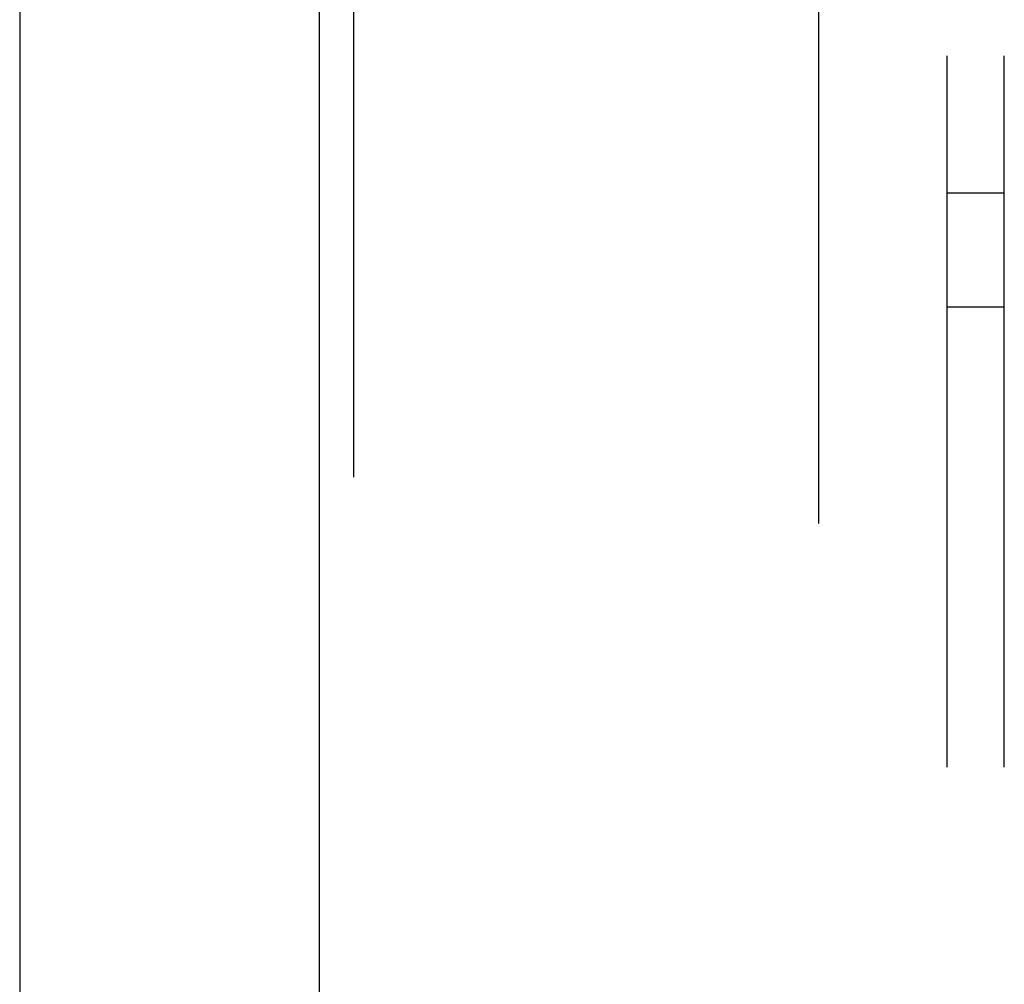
# Model space of a CAD drawing. Header units: inches. Extents: x 0 to 283, y 0 to 183.
# Tile 51 of 256: x 53.28 to 55.44, y 59.74 to 61.86. Entities that reach past the tile are written whole.
import ezdxf

# ---------------------------------------------------------------- set-up
doc = ezdxf.new("R2010")
doc.units = ezdxf.units.IN
doc.header["$LTSCALE"] = 15.583333
doc.header["$MEASUREMENT"] = 0
doc.linetypes.add('HIDDEN', pattern=[0.2, 0.1, -0.1])
doc.layers.get('0').update_dxf_attribs({"linetype": 'CONTINUOUS'})
for name, color, linetype in [('DEFAULT_2', 8, 'HIDDEN'), ('LEFTHAND_DOOR_ASSEMBLY', 7, 'CONTINUOUS'), ('SUBPANEL', 7, 'CONTINUOUS')]:
    doc.layers.add(name, color=color, linetype=linetype)

msp = doc.modelspace()

# ---------------------------------------------------------------- linework, layer by layer
at = {"color": 3, "linetype": 'Continuous'}
msp.add_line((53.2793, 131.3133), (53.2793, 53.176), dxfattribs=at)
at = {"layer": 'DEFAULT_2', "color": 8, "linetype": 'HIDDEN'}
msp.add_line((55.0293, 54.52), (55.0293, 123.624), dxfattribs=at)
at = {"layer": 'LEFTHAND_DOOR_ASSEMBLY', "color": 3, "linetype": 'Continuous'}
msp.add_line((53.9351, 124.747), (53.9351, 53.397), dxfattribs=at)
at = {"layer": 'LEFTHAND_DOOR_ASSEMBLY', "color": 8, "linetype": 'HIDDEN'}
msp.add_line((54.0101, 124.747), (54.0101, 53.397), dxfattribs=at)
at = {"layer": 'SUBPANEL', "color": 8, "linetype": 'HIDDEN'}
for p, q in [((55.3106, 57.1032), (55.3106, 121.0407)), ((55.4356, 57.1032), (55.4356, 121.0407)), ((55.3106, 61.4782), (55.4356, 61.4782)), ((55.3106, 61.2282), (55.4356, 61.2282))]:
    msp.add_line(p, q, dxfattribs=at)

doc.saveas('drawing.dxf')
